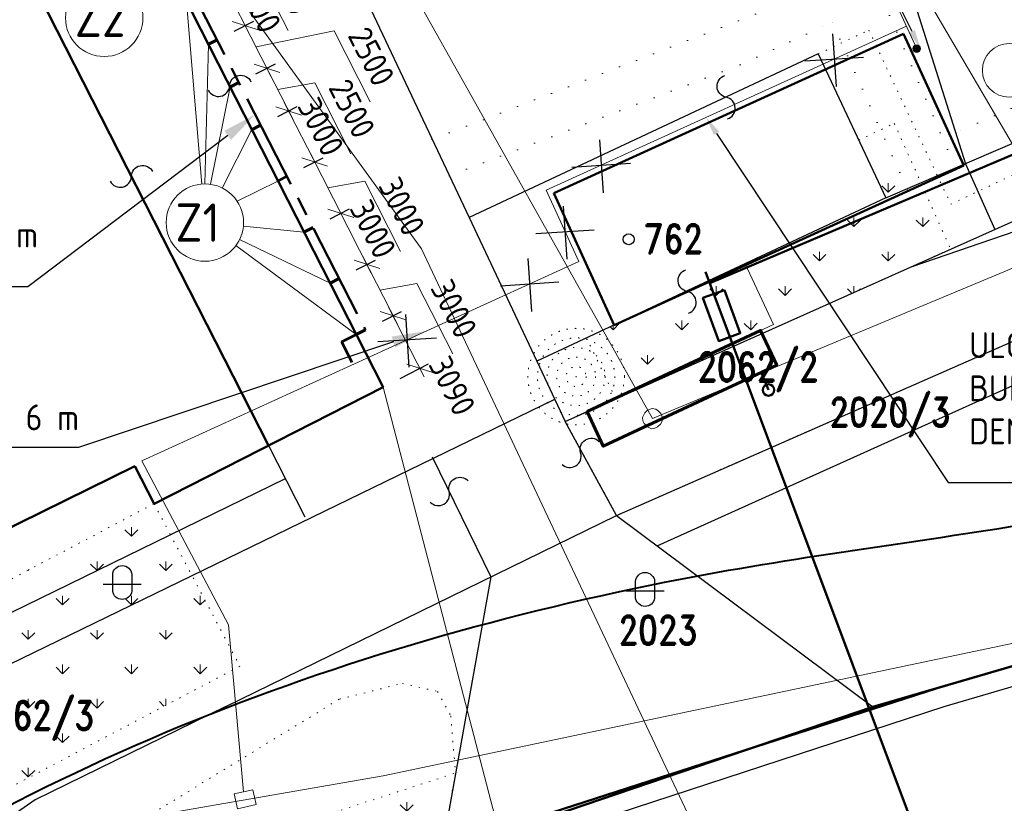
# Model space of a CAD drawing. Header units: millimetres. Extents: x 657207 to 1144608, y -1280639 to -942128.
# Tile 4 of 17: x 835832 to 887234, y -1160801 to -1119879. Entities that reach past the tile are written whole.
import ezdxf
from ezdxf import colors
from ezdxf.entities.mleader import LeaderData, LeaderLine
from ezdxf.enums import TextEntityAlignment as Align
from ezdxf.lldxf.tags import DXFTag
from ezdxf.math import Vec2, Vec3

# ---------------------------------------------------------------- set-up
doc = ezdxf.new("R2010")
doc.units = ezdxf.units.MM
for name, pattern in [('DASHDOT', [0.5, 0.25, -0.125, 0, -0.125]), ('DOT', [1.75, 0.25, -1.5]), ('DOT2', [0.875, 0.125, -0.75]), ('I-PLYN', [760, 500, -80, 100, -80]), ('Tečkovaná', [4.7625, 0, -4.7625])]:
    doc.linetypes.add(name, pattern=pattern)
for name, color, linetype, lineweight in [('CKBE0_12Y', 3, 'Continuous', 15), ('hranice', 3, 'Continuous', 20), ('IN_C_OSA', 6, 'DASHDOT', 18), ('IN_C_TENKA', 7, 'Continuous', 18), ('IN_KOTY', 4, 'Continuous', 13), ('IN_NS_TLUSTA', 1, 'Continuous', 60), ('IN_SRAFY', 13, 'Continuous', 9), ('KJ-DEŠŤOVÁ-KANALIZACE', 32, 'KANALIZACE_DESTOVA_PODZ', 40), ('KJ-VODOVODNÍ PŘÍPOJKA', 172, 'VODA_PITNA_PODZ', 50), ('OstElektroNNnadz', 232, '_EL_VEDENI_NN_NADZ', 13), ('OstKanDest', 32, '626B', 13), ('OstKanSplask', 34, 'KANALIZACE_SPLASKOVA_PODZ', 13), ('OstPlynNtl', 30, '633B', 13), ('OstSdelovaci', 216, 'EL_VEDENI_SLABOPROUD_PODZ', 13), ('OstVodPitna', 150, '616B', 13), ('Plyn', 7, 'Continuous', 30), ('Vrstva 34', 7, 'Continuous', 0)]:
    doc.layers.add(name, color=color, linetype=linetype, lineweight=lineweight)
for name, color, linetype in [('IN_BP_BOURACI PRACE', 40, 'Continuous'), ('IN_TEXT', 7, 'Continuous'), ('KATASTR', 251, 'Continuous'), ('popisy', 4, 'Continuous')]:
    doc.layers.add(name, color=color, linetype=linetype)
doc.styles.add('iso', font='isocp.shx')
doc.styles.add('Koty', font='romand.shx', dxfattribs={"width": 0.8})
doc.styles.get("Standard").update_dxf_attribs({"font": 'iso.shx'})
doc.linetypes.add('616B', pattern='A,5,-2,5,-5.5,[145,stn.shx,S=0.1,R=0,X=0,Y=0],-5.5,5,-2', length=30)
doc.linetypes.add('626B', pattern='A,5,-2,5,-5.5,[150,stn.shx,S=0.1,R=0,X=0,Y=0],-5.5,5,-2', length=30)
doc.linetypes.add('633B', pattern='A,5,-2,5,-5.5,[155,stn.shx,S=0.1,R=0,X=0,Y=0],-5.5,5,-2', length=30)
doc.linetypes.add('_EL_VEDENI_NN_NADZ', pattern='A,10,-15,[109,cadkon.shx,S=5,R=0,X=0,Y=0],-50,10,-10', length=95)
doc.linetypes.add('EL_VEDENI_SLABOPROUD_PODZ', pattern='A,35,-30,[116,cadkon.shx,S=5,R=0,X=0,Y=0],-35', length=100)
doc.linetypes.add('KANALIZACE_DESTOVA_PODZ', pattern='A,35,-15,[102,cadkon.shx,S=5,R=0,X=0,Y=5],-5,[106,cadkon.shx,S=5,R=0,X=10,Y=0],30,-15', length=100)
doc.linetypes.add('KANALIZACE_SPLASKOVA_PODZ', pattern='A,35,-15,[102,cadkon.shx,S=5,R=0,X=0,Y=5],-5,[102,cadkon.shx,S=5,R=0,X=20,Y=5],30,-15', length=100)
doc.linetypes.add('OCH_PASMO_PRUM_ZAVODU', pattern='A,17.5,[134,cadkon.shx,S=5,R=0,X=0,Y=-5],17.5,-10,0,-10', length=55)
tags = doc.linetypes.add('PLYN', pattern='A,12.7,-5.08,["GAS",Standard,S=2.54,R=0,X=-2.54,Y=-1.27],-6.35', length=24.13).pattern_tags.tags
tags[6] = DXFTag(74, 10)
doc.linetypes.add('PLYN_POTRUBI_NT_PODZ', pattern='A,35,-15,[112,cadkon.shx,S=2.5,R=0,X=0,Y=0],-50', length=100)
doc.linetypes.add('VODA_PITNA_PODZ', pattern='A,35,-15,[117,cadkon.shx,S=1.25,R=0,X=0,Y=0],-50', length=100)
doc.linetypes.add('VODOVOD_NADZ', pattern='A,10,-15,[119,cadkon.shx,S=1.25,R=0,X=0,Y=0],-50,10,-10', length=95)
doc.dimstyles.new('iso 500', dxfattribs={"dimtxt": 1250, "dimasz": 1000, "dimexe": 500, "dimexo": 1000, "dimgap": 500, "dimtad": 1, "dimdec": 0, "dimrnd": 10, "dimzin": 0, "dimtxsty": 'iso', "dimblk": 'OBLIQUE', "dimcen": 2.5, "dimdle": 500, "dimclrd": 256, "dimclre": 256, "dimclrt": 256, "dimadec": 0, "dimazin": 0, "dimtfac": 1, "dimtdec": 0, "dimtmove": 0, "dimatfit": 3, "dimfxl": 1, "dimlwd": -1, "dimarcsym": 0})
pattern_1 = [(90, (692592, -1277962), (-1796.051, 1796.051), [476.25, -3115.852]), (45, (692592, -1277962), (-1796.05, 1796.05), [476.25, -2063.75]), (135, (692592, -1277962), (-1796.05, -1796.05), [476.25, -2063.75])]

# ---------------------------------------------------------------- blocks, each defined once
blk = doc.blocks.new('Z620_2')
at = {"layer": 'Vrstva 34', "color": 32, "linetype": 'Continuous', "lineweight": 0}
for p, q in [((-0.5, 0.1), (-0.45, 0.25)), ((-0.5, -0.1), (-0.5, 0.1)), ((-0.45, 0.25), (-0.35, 0.4)), ((-0.35, 0.4), (-0.1, 0.5)), ((-0.1, 0.5), (0.1, 0.5)), ((0.1, 0.5), (0.35, 0.4)), ((0.35, 0.4), (0.45, 0.25)), ((0.45, 0.25), (0.5, 0.1)), ((0.5, 0.1), (0.5, -0.1)), ((-0.4, -0.35), (-0.5, -0.1)), ((-0.25, -0.45), (-0.4, -0.35)), ((-0.1, -0.5), (-0.25, -0.45)), ((0.1, -0.5), (-0.1, -0.5)), ((0.25, -0.45), (0.1, -0.5)), ((0.4, -0.35), (0.25, -0.45)), ((0.5, -0.1), (0.4, -0.35))]:
    blk.add_line(p, q, dxfattribs=at)
blk = doc.blocks.new('_Oblique')
at = {"layer": 'popisy', "color": 0, "lineweight": -2}
blk.add_line((-0.5, -0.5), (0.5, 0.5), dxfattribs=at)
blk = doc.blocks.new('*D169')
at = {"layer": 'DEFPOINTS', "color": 0, "transparency": 16777216}
for p in [(844245, -1117251), (846470, -1117960), (844993, -1118712)]:
    blk.add_point(p, dxfattribs=at)
at = {"layer": 'IN_KOTY', "lineweight": -2, "transparency": 16777216}
for p, q in [((845136, -1116798), (846170, -1116271)), ((845884, -1118258), (846915, -1117733))]:
    blk.add_line(p, q, dxfattribs=at)
at = {"layer": 'IN_KOTY', "transparency": 16777216}
for p, q in [((845498, -1116052), (846697, -1118405)), ((846097, -1117229), (848023, -1116879)), ((848023, -1116879), (849839, -1120444))]:
    blk.add_line(p, q, dxfattribs=at)
at = {"layer": 'IN_KOTY', "transparency": 16777216, "xscale": 1000, "yscale": 1000, "zscale": 1000}
for p, rotation in [((845725, -1116498), 116.9931801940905), ((846470, -1117960), 296.9931801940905)]:
    blk.add_blockref('_Oblique', p, dxfattribs=dict(at, rotation=rotation))
at = {"layer": 'IN_KOTY', "transparency": 16777216, "insert": (849934, -1118151), "char_height": 1250, "attachment_point": 5, "rotation": 296.9932, "style": 'iso'}
blk.add_mtext('1640', dxfattribs=at)
blk = doc.blocks.new('*D170')
at = {"layer": 'DEFPOINTS', "color": 0, "transparency": 16777216}
for p in [(844993, -1118712), (847604, -1120188), (846132, -1120937)]:
    blk.add_point(p, dxfattribs=at)
at = {"layer": 'IN_KOTY', "lineweight": -2, "transparency": 16777216}
for p, q in [((845884, -1118258), (846915, -1117733)), ((847023, -1120483), (848050, -1119961))]:
    blk.add_line(p, q, dxfattribs=at)
at = {"layer": 'IN_KOTY', "transparency": 16777216}
blk.add_line((846243, -1117514), (847831, -1120633), dxfattribs=at)
at = {"layer": 'IN_KOTY', "transparency": 16777216, "xscale": 1000, "yscale": 1000, "zscale": 1000}
for p, rotation in [((846470, -1117960), 116.9931801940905), ((847604, -1120188), 296.9931801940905)]:
    blk.add_blockref('_Oblique', p, dxfattribs=dict(at, rotation=rotation))
at = {"layer": 'IN_KOTY', "transparency": 16777216, "insert": (848278, -1119031), "char_height": 1250, "attachment_point": 5, "rotation": 296.9932, "style": 'iso'}
blk.add_mtext('2500', dxfattribs=at)
blk = doc.blocks.new('*D171')
at = {"layer": 'DEFPOINTS', "color": 0, "transparency": 16777216}
for p in [(847272, -1123163), (849874, -1124643), (848411, -1125388)]:
    blk.add_point(p, dxfattribs=at)
at = {"layer": 'IN_KOTY', "transparency": 16777216}
for p, q in [((848512, -1121970), (850101, -1125088)), ((849306, -1123529), (851233, -1123179)), ((851233, -1123179), (853120, -1126884))]:
    blk.add_line(p, q, dxfattribs=at)
at = {"layer": 'IN_KOTY', "lineweight": -2, "transparency": 16777216}
for p, q in [((848163, -1122709), (849185, -1122188)), ((849302, -1124934), (850319, -1124416))]:
    blk.add_line(p, q, dxfattribs=at)
at = {"layer": 'IN_KOTY', "transparency": 16777216, "xscale": 1000, "yscale": 1000, "zscale": 1000}
for p, rotation in [((848739, -1122415), 116.9931801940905), ((849874, -1124643), 296.9931801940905)]:
    blk.add_blockref('_Oblique', p, dxfattribs=dict(at, rotation=rotation))
at = {"layer": 'IN_KOTY', "transparency": 16777216, "insert": (853179, -1124521), "char_height": 1250, "attachment_point": 5, "rotation": 296.9932, "style": 'iso'}
blk.add_mtext('2500', dxfattribs=at)
blk = doc.blocks.new('*D172')
at = {"layer": 'DEFPOINTS', "color": 0, "transparency": 16777216}
for p in [(848411, -1125388), (851235, -1127316), (849778, -1128058)]:
    blk.add_point(p, dxfattribs=at)
at = {"layer": 'IN_KOTY', "lineweight": -2, "transparency": 16777216}
for p, q in [((849302, -1124934), (850319, -1124416)), ((850669, -1127605), (851681, -1127089))]:
    blk.add_line(p, q, dxfattribs=at)
at = {"layer": 'IN_KOTY', "transparency": 16777216}
blk.add_line((849647, -1124197), (851462, -1127762), dxfattribs=at)
at = {"layer": 'IN_KOTY', "transparency": 16777216, "xscale": 1000, "yscale": 1000, "zscale": 1000}
for p, rotation in [((849874, -1124643), 116.9931801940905), ((851235, -1127316), 296.9931801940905)]:
    blk.add_blockref('_Oblique', p, dxfattribs=dict(at, rotation=rotation))
at = {"layer": 'IN_KOTY', "transparency": 16777216, "insert": (851557, -1125469), "char_height": 1250, "attachment_point": 5, "rotation": 296.9932, "style": 'iso'}
blk.add_mtext('3000', dxfattribs=at)
blk = doc.blocks.new('*D173')
at = {"layer": 'DEFPOINTS', "color": 0, "transparency": 16777216}
for p in [(849778, -1128058), (852597, -1129989), (851145, -1130729)]:
    blk.add_point(p, dxfattribs=at)
at = {"layer": 'IN_KOTY', "lineweight": -2, "transparency": 16777216}
for p, q in [((850669, -1127605), (851681, -1127089)), ((852036, -1130275), (853043, -1129762))]:
    blk.add_line(p, q, dxfattribs=at)
at = {"layer": 'IN_KOTY', "transparency": 16777216}
for p, q in [((851008, -1126871), (852824, -1130435)), ((851916, -1128653), (853842, -1128303)), ((853842, -1128303), (855715, -1131979))]:
    blk.add_line(p, q, dxfattribs=at)
at = {"layer": 'IN_KOTY', "transparency": 16777216, "xscale": 1000, "yscale": 1000, "zscale": 1000}
for p, rotation in [((851235, -1127316), 116.9931801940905), ((852597, -1129989), 296.9931801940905)]:
    blk.add_blockref('_Oblique', p, dxfattribs=dict(at, rotation=rotation))
at = {"layer": 'IN_KOTY', "transparency": 16777216, "insert": (855781, -1129630), "char_height": 1250, "attachment_point": 5, "rotation": 296.9932, "style": 'iso'}
blk.add_mtext('3000', dxfattribs=at)
blk = doc.blocks.new('*D174')
at = {"layer": 'DEFPOINTS', "color": 0, "transparency": 16777216}
for p in [(851145, -1130729), (853959, -1132662), (852512, -1133399)]:
    blk.add_point(p, dxfattribs=at)
at = {"layer": 'IN_KOTY', "lineweight": -2, "transparency": 16777216}
for p, q in [((852036, -1130275), (853043, -1129762)), ((853403, -1132945), (854404, -1132435))]:
    blk.add_line(p, q, dxfattribs=at)
at = {"layer": 'IN_KOTY', "transparency": 16777216}
blk.add_line((852370, -1129544), (854186, -1133108), dxfattribs=at)
at = {"layer": 'IN_KOTY', "transparency": 16777216, "xscale": 1000, "yscale": 1000, "zscale": 1000}
for p, rotation in [((852597, -1129989), 116.9931801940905), ((853959, -1132662), 296.9931801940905)]:
    blk.add_blockref('_Oblique', p, dxfattribs=dict(at, rotation=rotation))
at = {"layer": 'IN_KOTY', "transparency": 16777216, "insert": (854280, -1130815), "char_height": 1250, "attachment_point": 5, "rotation": 296.9932, "style": 'iso'}
blk.add_mtext('3000', dxfattribs=at)
blk = doc.blocks.new('*D175')
at = {"layer": 'DEFPOINTS', "color": 0, "transparency": 16777216}
for p in [(852512, -1133399), (855320, -1135336), (853879, -1136070)]:
    blk.add_point(p, dxfattribs=at)
at = {"layer": 'IN_KOTY', "transparency": 16777216}
for p, q in [((853732, -1132217), (855547, -1135781)), ((854639, -1133999), (856566, -1133649)), ((856566, -1133649), (858438, -1137326))]:
    blk.add_line(p, q, dxfattribs=at)
at = {"layer": 'IN_KOTY', "lineweight": -2, "transparency": 16777216}
for p, q in [((853403, -1132945), (854404, -1132435)), ((854770, -1135616), (855766, -1135109))]:
    blk.add_line(p, q, dxfattribs=at)
at = {"layer": 'IN_KOTY', "transparency": 16777216, "xscale": 1000, "yscale": 1000, "zscale": 1000}
for p, rotation in [((853959, -1132662), 116.9931801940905), ((855320, -1135336), 296.9931801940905)]:
    blk.add_blockref('_Oblique', p, dxfattribs=dict(at, rotation=rotation))
at = {"layer": 'IN_KOTY', "transparency": 16777216, "insert": (858504, -1134977), "char_height": 1250, "attachment_point": 5, "rotation": 296.9932, "style": 'iso'}
blk.add_mtext('3000', dxfattribs=at)
blk = doc.blocks.new('*D176')
at = {"layer": 'DEFPOINTS', "color": 0, "transparency": 16777216}
for p in [(853879, -1136070), (856721, -1138085), (854802, -1139062)]:
    blk.add_point(p, dxfattribs=at)
at = {"layer": 'IN_KOTY', "transparency": 16777216}
blk.add_line((855093, -1134890), (856948, -1138530), dxfattribs=at)
at = {"layer": 'IN_KOTY', "lineweight": -2, "transparency": 16777216}
for p, q in [((854770, -1135616), (855766, -1135109)), ((855693, -1138609), (857166, -1137858))]:
    blk.add_line(p, q, dxfattribs=at)
at = {"layer": 'IN_KOTY', "transparency": 16777216, "xscale": 1000, "yscale": 1000, "zscale": 1000}
for p, rotation in [((855320, -1135336), 116.9931801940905), ((856721, -1138085), 296.9931801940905)]:
    blk.add_blockref('_Oblique', p, dxfattribs=dict(at, rotation=rotation))
at = {"layer": 'IN_KOTY', "transparency": 16777216, "insert": (858412, -1138999), "char_height": 1250, "attachment_point": 5, "rotation": 296.9932, "style": 'iso'}
blk.add_mtext('3090', dxfattribs=at)
blk = doc.blocks.new('*D217')
at = {"layer": 'DEFPOINTS', "color": 0, "transparency": 16777216}
for p in [(846132, -1120937), (848739, -1122415), (847272, -1123163)]:
    blk.add_point(p, dxfattribs=at)
at = {"layer": 'IN_KOTY', "lineweight": -2, "transparency": 16777216}
for p, q in [((847023, -1120483), (848050, -1119961)), ((848163, -1122709), (849185, -1122188))]:
    blk.add_line(p, q, dxfattribs=at)
at = {"layer": 'IN_KOTY', "transparency": 16777216}
for p, q in [((847377, -1119742), (848966, -1122861)), ((848172, -1121301), (852246, -1120462)), ((852246, -1120462), (854133, -1124167))]:
    blk.add_line(p, q, dxfattribs=at)
at = {"layer": 'IN_KOTY', "transparency": 16777216, "xscale": 1000, "yscale": 1000, "zscale": 1000}
for p, rotation in [((847604, -1120188), 116.9931801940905), ((848739, -1122415), 296.9931801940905)]:
    blk.add_blockref('_Oblique', p, dxfattribs=dict(at, rotation=rotation))
at = {"layer": 'IN_KOTY', "transparency": 16777216, "insert": (854192, -1121803), "char_height": 1250, "attachment_point": 5, "rotation": 296.9932, "style": 'iso'}
blk.add_mtext('2500', dxfattribs=at)

msp = doc.modelspace()

# ---------------------------------------------------------------- hatches: boundary and pattern name
at = {"layer": 'IN_SRAFY'}
h = msp.add_hatch(dxfattribs=at)
h.set_pattern_fill('GRASS', color=74, scale=100)
h.set_pattern_definition(pattern_1)
h.paths.add_polyline_path([(884431.4, -1131859.7), (882878.3, -1128391), (881051.7, -1129179.3), (865968.8, -1136243.8, -0.288669), (867399.7, -1138515.9, -0.1110326), (867157.3, -1139594.2)])
h.paths.add_polyline_path([(880775.1, -1125628.9), (879633.3, -1126166.5), (881051.7, -1129179.3), (882153.9, -1128703.6)])
h.paths.add_polyline_path([(881490.7, -1125292), (880775.1, -1125628.9), (882153.9, -1128703.6), (882878.3, -1128391)])
h = msp.add_hatch(dxfattribs=at)
h.set_pattern_fill('GRASS', color=74, scale=100)
h.set_pattern_definition(pattern_1)
h.paths.add_polyline_path([(847327.3, -1153637.9), (844828.9, -1148910), (831376.4, -1155454.3), (834108.1, -1160623.6)])
h.paths.add_polyline_path([(844828.9, -1148910), (843696.8, -1146767.6), (830257.7, -1153337.3), (831376.4, -1155454.3)])
h.paths.add_polyline_path([(840686.4, -1148853.2, -0.9407376), (841683.3, -1148853.2), (841683.3, -1149722.6, -0.8764223), (840686.4, -1149713.7)], flags=16)
h.paths.add_polyline_path([(843696.8, -1146767.6), (842843.8, -1145153.5), (829624.5, -1152139.2), (830257.7, -1153337.3)])
h = msp.add_hatch(dxfattribs=at)
h.set_pattern_fill('GRASS', color=74, scale=100)
h.set_pattern_definition(pattern_1)
h.paths.add_polyline_path([(857878, -1163130.3), (838027.6, -1169542), (827413.9, -1174110), (808998, -1187971.3), (799028.6, -1208262.8), (777538.9, -1264708.1), (773561.5, -1265318.2), (795815.5, -1206865.5), (806225.3, -1185677.6), (825954.6, -1171605), (836795.1, -1166262), (858583.7, -1159224.4)])
at = {"layer": 'OstPlynNtl'}
h = msp.add_hatch(color=256, dxfattribs=at)
h.dxf.hatch_style = 1
h.paths.add_polyline_path([(882832.3, -1121296.1, 0.3851704), (882576.6, -1121214.9), (882659.6, -1121396.9, 0.0501256)])
h.paths.add_polyline_path([(882832.3, -1121296.1, -0.0501256), (882659.6, -1121396.9), (882742.6, -1121578.8, 0.2937752), (882859.6, -1121396.9, 0.1327769)])
h.paths.add_polyline_path([(882659.6, -1121396.9, -0.0501256), (882470.2, -1121461.2, 0.4438657), (882742.6, -1121578.8)])
h.paths.add_polyline_path([(882576.6, -1121214.9, 0.2937752), (882459.6, -1121396.9, 0.0821048), (882470.2, -1121461.2, 0.0501256), (882659.6, -1121396.9)])

# ---------------------------------------------------------------- linework, layer by layer
at = {"layer": 'CKBE0_12Y'}
for p, q in [((845332.7, -1128462.3), (844546.5, -1118940.7)), ((845498.9, -1128455.4), (845685.7, -1121166)), ((846821.3, -1123393.2), (845789.5, -1128476.5)), ((847955.1, -1125621.3), (846410.6, -1128673)), ((849300.5, -1128302.8), (847182, -1129359.3)), ((850667.6, -1130973.2), (847508.6, -1130668.4)), ((852034.7, -1133643.7), (847315.6, -1131355.4)), ((853401.7, -1136314.1), (847122.7, -1131674.4))]:
    msp.add_line(p, q, dxfattribs=at)
for centre in [(840244.7, -1119782), (845498.9, -1130474.5)]:
    msp.add_circle(centre, 2019.1, dxfattribs=at)
at = {"layer": 'hranice'}
msp.add_lwpolyline([(862837.3, -1137710.6), (864315.5, -1140866.6), (875188.6, -1135789.7), (873703.6, -1132620.4), (862837.3, -1137710.6)], dxfattribs=at)
at = {"layer": 'hranice', "linetype": 'OCH_PASMO_PRUM_ZAVODU', "lineweight": 40, "ltscale": 100}
msp.add_spline([(775149.2, -1258898.6), (781910.2, -1250492.5), (784017, -1235686.6), (787323.3, -1220431.8), (793572.1, -1210466.6), (798895.4, -1196946.1), (822522.8, -1168774.6), (872842.7, -1148633.2), (891645.7, -1145653.8), (940184.8, -1130135.9), (987716.3, -1107160.6), (1005542.4, -1097245.3), (1035338, -1090317.6), (1058861.8, -1089414.3)], degree=3, dxfattribs=at)
at = {"layer": 'IN_BP_BOURACI PRACE', "lineweight": 50}
for p, q in [((863714.7, -1128937.5), (881971.7, -1120611.5)), ((881971.7, -1120611.5), (885113.7, -1127501.5)), ((885113.7, -1127501.5), (866857.7, -1135827.5)), ((863714.7, -1128937.5), (866857.7, -1135827.5))]:
    msp.add_line(p, q, dxfattribs=at)
at = {"layer": 'IN_C_OSA', "color": 4, "linetype": 'Continuous'}
msp.add_circle((887487.4, -1122525.2), 1400, dxfattribs=at)
at = {"layer": 'IN_C_TENKA', "color": 165, "lineweight": 50}
msp.add_lwpolyline([(917716.7, -1037896.4), (930361.5, -1061195), (911950.6, -1070843.2), (921566.1, -1096326.8), (932883.7, -1095208.2), (938143.7, -1107810.3), (923532.7, -1114352.3), (934614.3, -1138300.6), (925353.5, -1142641.4), (880362.9, -1155762.1), (857823, -1163434.9), (838027.6, -1169542), (827413.9, -1174110), (809105.4, -1187752.7), (799028.6, -1208262.8), (790693, -1230922.1), (766136.3, -1222870.8), (747987.6, -1256642.3)], dxfattribs=at)
at = {"layer": 'IN_C_TENKA', "color": 8, "lineweight": 50}
msp.add_lwpolyline([(777538.9, -1264708.1), (799028.6, -1208262.8), (808998, -1187971.3), (827413.9, -1174110), (838027.6, -1169542), (883731.3, -1154779.8), (923386.3, -1143215.1), (926823.2, -1141955.6), (933978.8, -1138616.9), (957973.3, -1126676.5), (989220.8, -1110513), (1004036.8, -1102235.8), (1015029.8, -1099123.1), (1027459.6, -1097163.8), (1057348.4, -1098564.3)], dxfattribs=at)
at = {"layer": 'IN_C_TENKA', "color": 3, "linetype": 'DOT2', "lineweight": 20, "ltscale": 500}
for points in [[(877514.9, -1121666.9), (880160.4, -1120421.4), (884441.6, -1129514.8), (892830, -1125565.6), (896085.9, -1132972.3), (866987.9, -1145763.5)], [(879633.3, -1126166.5), (881490.7, -1125292), (884431.4, -1131859.7), (866956.4, -1139684.1), (865423.2, -1136499.6)], [(866987.9, -1145763.5), (864315.5, -1140866.6), (862829.7, -1137714.1)], [(842843.8, -1145153.5), (847327.3, -1153637.9), (834108.1, -1160623.6), (829624.5, -1152139.2), (842843.8, -1145153.5)], [(825954.6, -1171605), (852527.8, -1155356.9), (855812, -1154541.8), (857646.2, -1154956.8), (858338.4, -1156236.4), (858583.7, -1159224.4)], [(858583.7, -1159224.4), (857878, -1163130.3)]]:
    msp.add_lwpolyline(points, dxfattribs=at)
msp.add_lwpolyline([(857878, -1163130.3), (838027.6, -1169542), (827413.9, -1174110), (808998, -1187971.3), (799028.6, -1208262.8), (777538.9, -1264708.1), (773561.5, -1265318.2), (795815.5, -1206865.5), (806225.3, -1185677.6), (825954.6, -1171605), (836795.1, -1166262), (858583.7, -1159224.4)], close=True, dxfattribs=at)
at = {"layer": 'IN_C_TENKA', "color": 74, "linetype": 'DOT2', "lineweight": 20, "ltscale": 500}
for radius in [2519.2, 2019.2, 1519.2, 1019.2, 519.2, 19.2]:
    msp.add_circle((864880.6, -1138515.9), radius, dxfattribs=at)
at = {"layer": 'IN_NS_TLUSTA'}
for p, q in [((846132.3, -1120937.4), (845655, -1121181.7)), ((847271.6, -1123162.7), (846794.2, -1123407.1)), ((848410.8, -1125388), (847933.4, -1125632.4)), ((849777.9, -1128058.5), (849300.5, -1128302.8)), ((851144.9, -1130728.9), (850667.6, -1130973.2)), ((852512, -1133399.3), (852034.7, -1133643.7)), ((853879.1, -1136069.7), (853401.7, -1136314.1))]:
    msp.add_line(p, q, dxfattribs=at)
msp.add_lwpolyline([(865448.2, -1140338), (866293.9, -1142150.4), (875355.9, -1137921.9), (874510.2, -1136109.5), (865448.2, -1140338)], dxfattribs=at)
at = {"layer": 'IN_TEXT'}
for p, q in [((878257.7, -1120614.3), (878447.5, -1123369.2)), ((876820.6, -1122033.9), (879876.6, -1121834.2)), ((866100.6, -1126158.4), (866290.4, -1128913.3)), ((864663.5, -1127578), (867719.6, -1127378.4)), ((864209.6, -1129624.7), (864399.4, -1132379.6)), ((862772.5, -1131044.3), (865828.5, -1130844.7)), ((862361.6, -1132355.3), (862551.4, -1135110.2)), ((860924.5, -1133774.9), (863980.6, -1133575.3)), ((855965.8, -1135272.9), (856155.6, -1138027.8)), ((854528.7, -1136692.5), (857584.7, -1136492.9))]:
    msp.add_line(p, q, dxfattribs=at)
at = {"layer": 'KATASTR'}
for p, q in [((881051.7, -1129179.3), (996323.5, -1079429.1)), ((864315.5, -1140866.6), (996323.5, -1081760.5)), ((850858.8, -1112313.2), (859289.2, -1130201.5)), ((880320.5, -1111988), (885207.8, -1127409.3)), ((842091.6, -1114110.1), (854801.7, -1139062.5)), ((877514.9, -1121666.9), (859289.2, -1130201.5)), ((877514.9, -1121666.9), (881051.7, -1129179.3)), ((882420.7, -1132760), (901124.1, -1126362.4)), ((885207.8, -1127409.3), (886738.1, -1130827)), ((881051.7, -1129179.3), (862829.7, -1137714.1)), ((866987.9, -1145763.5), (904257, -1129380.3)), ((859289.2, -1130201.5), (862836.8, -1137710.8)), ((869110.1, -1147350), (907973.7, -1129814.8)), ((862836.8, -1137710.8), (864315.5, -1140866.6)), ((854801.7, -1139062.5), (848823.5, -1142109.5)), ((818948.3, -1161500.3), (863764.8, -1139698.2)), ((864315.4, -1140866.5), (864315.5, -1140866.6)), ((866987.9, -1145763.5), (864315.5, -1140866.6)), ((848822.8, -1142108), (850717.4, -1145847.2)), ((880362.9, -1155762.1), (925353.5, -1142641.4)), ((857373.3, -1142710.4), (860436.3, -1148969.6)), ((817964.5, -1159346.9), (849701.6, -1143832.2)), ((923766.7, -1144033.3), (884077.9, -1155762.1)), ((846556, -1155762.1), (866987.9, -1145763.5)), ((866987.9, -1145763.5), (880362.9, -1155762.1)), ((860436.3, -1148969.6), (857823, -1163434.9)), ((846556, -1155762.1), (836646.8, -1160611.3)), ((880362.9, -1155762.1), (857823, -1163434.9)), ((884077.9, -1155762.1), (861062.8, -1163284)), ((836646.8, -1160611.3), (819819.9, -1172193.6))]:
    msp.add_line(p, q, dxfattribs=at)
at = {"layer": 'KATASTR', "linetype": 'Tečkovaná', "lineweight": 20, "ltscale": 200}
for p, q in [((915518.7, -1112308.2), (884693.1, -1125785.3)), ((857372.8, -1126135.1), (876859.6, -1118583.7)), ((880870, -1118783.5), (884691, -1127632.4)), ((873448.8, -1122238.8), (878249.6, -1120003.6)), ((882163.1, -1128724), (878254.8, -1120008.9)), ((858264.6, -1128027.4), (873448.8, -1122238.8))]:
    msp.add_line(p, q, dxfattribs=at)
at = {"layer": 'KATASTR', "color": 7, "lineweight": 50}
for p, q in [((842040.9, -1114010.7), (854801.7, -1139062.5)), ((848822.8, -1142108), (836186.4, -1117316)), ((854801.7, -1139062.5), (842843.8, -1145153.5)), ((841841.8, -1143197.6), (816326.9, -1155762.1)), ((842843.8, -1145153.5), (841841.8, -1143197.6))]:
    msp.add_line(p, q, dxfattribs=at)
at = {"layer": 'KATASTR', "linetype": 'DOT'}
msp.add_line((878254.8, -1120008.9), (878249.6, -1120003.6), dxfattribs=at)
at = {"layer": 'KATASTR'}
for points in [[(845675.4, -1123553.8, 0.7743875), (846790.5, -1123334.9, -0.7812922), (847904.7, -1123116.2)], [(872777.2, -1125063, 0.7743875), (872711.8, -1123928.6, -0.7812922), (872646.5, -1122795)], [(840555.4, -1128314.2, 0.7743875), (841663.3, -1128061.4, -0.7812922), (842770.4, -1127808.9)], [(870745, -1135209.1, 0.7743875), (870679.7, -1134074.7, -0.7812922), (870614.4, -1132941.1)], [(864152.2, -1143099.5, 0.7743875), (865116.7, -1142498.7, -0.7812922), (866080.5, -1141898.3)], [(857265.2, -1145071.1, 0.7743875), (858255.5, -1144513.8, -0.7812922), (859245, -1143956.8)], [(840686.4, -1148853.2, -0.9407376), (841683.3, -1148853.2), (841683.3, -1149722.6, -0.8764223), (840686.4, -1149713.7), (840686.4, -1148853.2)], [(867981.7, -1149213.2, -0.9407376), (868978.7, -1149213.2), (868978.7, -1150082.6, -0.8764223), (867981.7, -1150073.7), (867981.7, -1149213.2)]]:
    msp.add_lwpolyline(points, format="xyb", dxfattribs=at)
for points in [[(840187.7, -1149351.4), (842181.6, -1149351.4)], [(867483, -1149711.4), (869476.9, -1149711.4)]]:
    msp.add_lwpolyline(points, dxfattribs=at)
msp.add_circle((867624.9, -1131346.2), 285.6, dxfattribs=at)
at = {"layer": 'KJ-DEŠŤOVÁ-KANALIZACE', "lineweight": 50, "ltscale": 50}
msp.add_line((874924.1, -1139216.2), (874554.9, -1138333.2), dxfattribs=at)
msp.add_circle((874924.1, -1139216.2), 300, dxfattribs=at)
at = {"layer": 'KJ-VODOVODNÍ PŘÍPOJKA', "ltscale": 100}
for p, q in [((871857, -1133631.1), (889939.1, -1125956.7)), ((872911.2, -1136446.7), (871636.8, -1133042.9)), ((883513, -1164764.5), (872911.2, -1136446.7))]:
    msp.add_line(p, q, dxfattribs=at)
at = {"layer": 'KJ-VODOVODNÍ PŘÍPOJKA'}
msp.add_lwpolyline([(872622.1, -1133995.4), (873452, -1136247.4), (872326, -1136662.3), (871496.1, -1134410.4)], close=True, dxfattribs=at)
at = {"layer": 'OstElektroNNnadz', "ltscale": 100}
for p, q in [((893649.1, -1151192.1), (854815.7, -1159359.4)), ((854815.7, -1159359.4), (821929.9, -1165063.3))]:
    msp.add_line(p, q, dxfattribs=at)
at = {"layer": 'OstKanDest', "ltscale": 500}
for p, q in [((868871.7, -1140709.4), (1046784.5, -1066320.2)), ((855292.2, -1116499.4), (868871.7, -1140709.4))]:
    msp.add_line(p, q, dxfattribs=at)
at = {"layer": 'OstKanSplask', "ltscale": 100}
msp.add_line((883017.6, -1118449.8), (906087.2, -1157906.4), dxfattribs=at)
at = {"layer": 'OstPlynNtl', "linetype": 'PLYN', "ltscale": 300}
for p, q in [((875842.9, -1106448.9), (882576.6, -1121214.9)), ((863317.2, -1128789), (882120.2, -1120214.1)), ((863317.2, -1128789), (865013.3, -1132507)), ((842205.7, -1142911.1), (865013.3, -1132507))]:
    msp.add_line(p, q, dxfattribs=at)
at = {"layer": 'OstPlynNtl', "linetype": 'PLYN_POTRUBI_NT_PODZ', "ltscale": 75}
for p, q in [((842205.7, -1142911.1), (846737.2, -1151486.2)), ((846737.2, -1151486.2), (847511.1, -1160197.9))]:
    msp.add_line(p, q, dxfattribs=at)
at = {"layer": 'OstPlynNtl'}
msp.add_lwpolyline([(848173.6, -1160869.5), (847197.6, -1161087.7), (847023.1, -1160307), (847999, -1160088.8)], close=True, dxfattribs=at)
msp.add_circle((882659.6, -1121396.9), 200, dxfattribs=at)
at = {"layer": 'OstSdelovaci', "ltscale": 100}
msp.add_line((854801.7, -1139062.5), (865842.5, -1181507.7), dxfattribs=at)
at = {"layer": 'OstVodPitna', "linetype": 'VODOVOD_NADZ', "ltscale": 100}
for p, q in [((843463.6, -1113411.2), (856799.9, -1131846.2)), ((856799.9, -1131846.2), (883223.4, -1187857.4))]:
    msp.add_line(p, q, dxfattribs=at)
at = {"layer": 'Plyn', "color": 20, "linetype": 'I-PLYN', "lineweight": 50, "ltscale": 10}
msp.add_line((844245.4, -1117251.5), (853879.1, -1136069.7), dxfattribs=at)
at = {"layer": 'Plyn', "color": 20, "linetype": 'I-PLYN', "lineweight": 53, "ltscale": 100}
for q in [(853879.1, -1136069.7), (853167.1, -1137761.7)]:
    msp.add_line((852628.6, -1136709.9), q, dxfattribs=at)

# ---------------------------------------------------------------- block references
at = {"layer": 'Vrstva 34', "color": 32, "linetype": 'Continuous', "lineweight": 0, "xscale": 999.9976885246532, "yscale": 999.9976885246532, "zscale": 999.9976885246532, "rotation": 42.64807170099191}
msp.add_blockref('Z620_2', (868871.7, -1140709.4), dxfattribs=at)

# ---------------------------------------------------------------- texts
at = {"layer": 'CKBE0_12Y', "style": 'iso'}
for s, p in [('Z2', (838704.4, -1121382.2)), ('Z1', (843958.6, -1132074.6))]:
    msp.add_text(s, height=2000, dxfattribs=at).set_placement(p, align=Align.BOTTOM_LEFT)
at = {"layer": 'KATASTR', "char_height": 1500, "width": 486.766, "attachment_point": 1, "style": 'Koty'}
for s, insert in [('762', (868413.6, -1130579.4)), ('2062/2', (871206.6, -1137264.6)), ('2020/3', (878100.9, -1139621.4)), ('2023', (867093.4, -1151015.3)), ('2062/3', (833395.3, -1155467.3))]:
    msp.add_mtext(s, dxfattribs=dict(at, insert=insert))

# ---------------------------------------------------------------- dimensions: what is measured, and where the dimension line sits
at = {"layer": 'IN_KOTY'}
for base, p1, p2, picture, middle in [((846469.6, -1117959.9), (844245.4, -1117251.5), (844993.1, -1118712), '*D169', (849252.6, -1116814)), ((849873.7, -1124642.9), (847271.6, -1123162.7), (848410.8, -1125388), '*D171', (852462, -1123114.1)), ((852597, -1129989.2), (849777.9, -1128058.5), (851144.9, -1130728.9), '*D173', (855071.6, -1128237.7)), ((855320.3, -1135335.6), (852512, -1133399.3), (853879.1, -1136069.7), '*D175', (857794.9, -1133584.1))]:
    dim = msp.add_linear_dim(base=base, p1=p1, p2=p2, angle=296.99318, dimstyle='iso 500', override={"dimtmove": 1}, dxfattribs=at)
    dim.commit()
    dim.dimension.update_dxf_attribs({"geometry": picture, "text_midpoint": middle})
for base, p1, p2, picture, middle in [((847604.3, -1120187.6), (844993.1, -1118712), (846132.3, -1120937.4), '*D170', (847275.2, -1119541.5)), ((848739, -1122415.2), (846132.3, -1120937.4), (847271.6, -1123162.7), '*D217', (852472.8, -1120907.3)), ((851235.4, -1127316.1), (848410.8, -1125388), (849777.9, -1128058.5), '*D172', (850554.5, -1125979.5)), ((853958.7, -1132662.4), (851144.9, -1130728.9), (852512, -1133399.3), '*D174', (853277.8, -1131325.8)), ((856720.773, -1138084.9489), (853879.0865, -1136069.7078), (854801.7033, -1139062.4761), '*D176', (857409.0843, -1139509.5489))]:
    dim = msp.add_linear_dim(base=base, p1=p1, p2=p2, angle=296.99318, dimstyle='iso 500', override={"dimtmove": 1}, dxfattribs=at)
    dim.commit()
    dim.dimension.update_dxf_attribs({"geometry": picture, "text_midpoint": middle, "dimtype": 160})

# ---------------------------------------------------------------- leaders
at = {"layer": 'hranice'}
ml = msp.add_multileader_mtext('Standard', dxfattribs=at)
ml.set_content('{\\H0.75x;ODSTRANIT STÁVAJÍCÍ OCELOVÝ SLOUP VÝŠKY cca 6 m}', color=256, style='iso')
ml.set_leader_properties()
ml.build(insert=Vec2(0, 0))
ml.multileader.update_dxf_attribs({"text_left_attachment_type": 5, "text_right_attachment_type": 5, "arrow_head_size": 1000})
ctx = ml.context
ctx.base_point, ctx.char_height, ctx.arrow_head_size, ctx.plane_origin = Vec3(901180, -1116896.2), 1800, 1000, Vec3(838149.3, -1084529)
ctx.left_attachment, ctx.right_attachment = 5, 5
notes = []
notes.append((ctx, [(1, (1, 1, 0), (900081.8, -1116896.2), (1, 0), 1098.2, [(1, [(882859.6, -1121396.9), (878903, -1113359.2)], 0, [])])]))
ctx.mtext.insert, ctx.mtext.width, ctx.mtext.defined_height, ctx.mtext.flow_direction = Vec3(901182, -1109531.2), 20029.632, 16412.2, 5
ml = msp.add_multileader_mtext('Standard', dxfattribs=at)
ml.set_content('{\\H0.75x;VEDENO PODÉL FASÁDY, ULOŽENO NA KONZOLÁCH Z1 po 3 m VE VÝŠCE 5,5 m}', color=256, style='iso')
ml.set_leader_properties()
ml.build(insert=Vec2(0, 0))
ml.multileader.update_dxf_attribs({"text_left_attachment_type": 5, "text_right_attachment_type": 5, "arrow_head_size": 1800})
ctx = ml.context
ctx.base_point, ctx.char_height, ctx.arrow_head_size, ctx.plane_origin = Vec3(815887, -1133829.1), 1800, 1800, Vec3(777414.1, -1159319.9)
ctx.left_attachment, ctx.right_attachment = 5, 5
notes.append((ctx, [(0, (1, 1, 0), (836265.5, -1133829.1), (-1, 0), 8, [(0, [(848125.7, -1124831.2)], 0, [])])]))
ctx.mtext.insert, ctx.mtext.width, ctx.mtext.defined_height, ctx.mtext.flow_direction = Vec3(815889, -1125924.1), 21301.012, 7687, 5
ml = msp.add_multileader_mtext('Standard', dxfattribs=at)
ml.set_content('{\\H0.75x;ULOŽENO NA KOZOLÁCH, BUDE ODSTRANĚNO PŘI DEMOLICI VRÁTNICE}', color=256, style='iso')
ml.set_leader_properties()
ml.build(insert=Vec2(0, 0))
ml.multileader.update_dxf_attribs({"text_left_attachment_type": 5, "text_right_attachment_type": 5, "arrow_head_size": 1000})
ctx = ml.context
ctx.base_point, ctx.char_height, ctx.arrow_head_size, ctx.plane_origin = Vec3(885392.9, -1144040.1), 1800, 1000, Vec3(821391.8, -1109808.5)
ctx.left_attachment, ctx.right_attachment = 5, 5
notes.append((ctx, [(1, (1, 1, 0), (884294.7, -1144040.1), (1, 0), 1098.2, [(0, [(871663.7, -1124982.7)], 0, [])])]))
ctx.mtext.insert, ctx.mtext.width, ctx.mtext.defined_height, ctx.mtext.flow_direction = Vec3(885394.9, -1136202.6), 20029.632, 16412.2, 5
ml = msp.add_multileader_mtext('Standard', dxfattribs=at)
ml.set_content('{\\H0.75x;ODSTRANIT OCELOVOU NOSNOU KCI VÝŠKY cca 6 m}', color=256, style='iso')
ml.set_leader_properties()
ml.build(insert=Vec2(0, 0))
ml.multileader.update_dxf_attribs({"text_left_attachment_type": 5, "text_right_attachment_type": 5, "arrow_head_size": 1800})
ctx = ml.context
ctx.base_point, ctx.char_height, ctx.arrow_head_size, ctx.plane_origin = Vec3(817084.9, -1142222.5), 1800, 1800, Vec3(779986.7, -1169270.6)
ctx.left_attachment, ctx.right_attachment = 5, 5
notes.append((ctx, [(0, (1, 1, 0), (838894.4, -1142222.5), (-1, 0), 8, [(0, [(857052.4, -1136138.5)], 0, [])])]))
ctx.mtext.insert, ctx.mtext.width, ctx.mtext.defined_height, ctx.mtext.flow_direction = Vec3(817086.9, -1137720.6), 23160.831, 7687, 5
for ctx, leaders in notes:
    for number, flags, end, landing, length, lines in leaders:
        leader = LeaderData()
        leader.index, (leader.has_last_leader_line, leader.has_dogleg_vector, leader.attachment_direction) = number, flags
        leader.last_leader_point, leader.dogleg_vector, leader.dogleg_length = Vec3(end), Vec3(landing), length
        for number, points, colour, breaks in lines:
            line = LeaderLine()
            line.index, line.vertices, line.color, line.breaks = number, Vec3.list(points), colors.encode_raw_color(colour), breaks
            leader.lines.append(line)
        ctx.leaders.append(leader)

doc.saveas('drawing.dxf')
